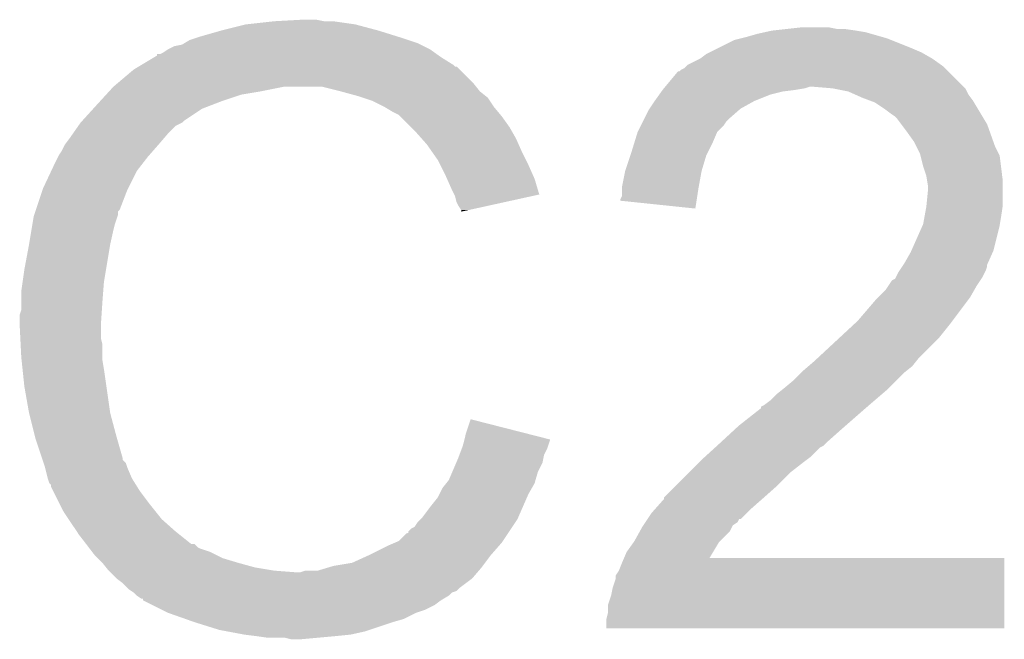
# Model space of a CAD drawing. Extents: x -0.05 to 0.95, y -0.15 to 1.37.
# Tile 19 of 28: x 0.58 to 0.6431, y 0.716 to 0.7557. Entities that reach past the tile are written whole.
import ezdxf

# ---------------------------------------------------------------- set-up
doc = ezdxf.new("R2010")
doc.units = 0
doc.layers.add('ST67W_CLICK_V101_GTO', color=14, linetype='CONTINUOUS')

msp = doc.modelspace()

# ---------------------------------------------------------------- linework, layer by layer
at = {"layer": 'ST67W_CLICK_V101_GTO'}
for points in [[(0.5929, 0.755), (0.5945, 0.7554), (0.603, 0.755), (0.6015, 0.7554)], [(0.5945, 0.7554), (0.5963, 0.7556), (0.6015, 0.7554), (0.6001, 0.7556)], [(0.5963, 0.7556), (0.5981, 0.7557), (0.5995, 0.7556), (0.599, 0.7557)], [(0.5915, 0.7546), (0.5929, 0.755), (0.60428, 0.7546), (0.603, 0.755)], [(0.6266, 0.7546), (0.6273, 0.7548), (0.63525, 0.7546), (0.63455, 0.7548)], [(0.6273, 0.7548), (0.62775, 0.7549), (0.63455, 0.7548), (0.6342, 0.7549)], [(0.62775, 0.7549), (0.6282, 0.755), (0.6342, 0.7549), (0.6336, 0.755)], [(0.6282, 0.755), (0.6291, 0.7551), (0.6336, 0.755), (0.6329, 0.7551)], [(0.6291, 0.7551), (0.63, 0.7552), (0.6324, 0.7551), (0.6319, 0.7552)], [(0.5899, 0.754), (0.5904, 0.7541), (0.6059, 0.754), (0.6057, 0.7541)], [(0.5904, 0.7541), (0.590567, 0.7542), (0.6057, 0.7541), (0.6055, 0.7542)], [(0.590567, 0.7542), (0.5909, 0.7544), (0.6055, 0.7542), (0.6049, 0.7544)], [(0.5909, 0.7544), (0.5912, 0.7545), (0.6049, 0.7544), (0.6046, 0.7545)], [(0.5912, 0.7545), (0.5915, 0.7546), (0.6046, 0.7545), (0.60428, 0.7546)], [(0.6248, 0.7539), (0.6258, 0.7544), (0.6371, 0.7539), (0.63585, 0.7544)], [(0.6258, 0.7544), (0.6262, 0.7545), (0.63585, 0.7544), (0.6356, 0.7545)], [(0.6262, 0.7545), (0.6266, 0.7546), (0.6356, 0.7545), (0.63525, 0.7546)], [(0.5888, 0.753401), (0.588801, 0.7535), (0.606859, 0.753401), (0.60672, 0.7535)], [(0.589, 0.7535), (0.5892, 0.7536), (0.60672, 0.7535), (0.60658, 0.7536)], [(0.5892, 0.7536), (0.5895, 0.7538), (0.60658, 0.7536), (0.6063, 0.7538)], [(0.5895, 0.7538), (0.5899, 0.754), (0.6063, 0.7538), (0.6059, 0.754)], [(0.6236, 0.7532), (0.624, 0.7535), (0.6385, 0.7532), (0.637975, 0.7535)], [(0.624, 0.7535), (0.6242, 0.7536), (0.637975, 0.7535), (0.6378, 0.7536)], [(0.6242, 0.7536), (0.6248, 0.7539), (0.6378, 0.7536), (0.6371, 0.7539)], [(0.587633, 0.7527), (0.5878, 0.7528), (0.6079, 0.7527), (0.6078, 0.7528)], [(0.5878, 0.7528), (0.588633, 0.7533), (0.6078, 0.7528), (0.607, 0.7533)], [(0.588633, 0.7533), (0.5888, 0.753401), (0.607, 0.7533), (0.606859, 0.753401)], [(0.6227, 0.7527), (0.6228, 0.7528), (0.6392, 0.7527), (0.63906, 0.7528)], [(0.6228, 0.7528), (0.6236, 0.7532), (0.63906, 0.7528), (0.6385, 0.7532)], [(0.586236, 0.7516), (0.5873, 0.7525), (0.6091, 0.7516), (0.6082, 0.7525)], [(0.5873, 0.7525), (0.587633, 0.7527), (0.6082, 0.7525), (0.608, 0.7527)], [(0.587633, 0.7527), (0.587633, 0.7527), (0.608, 0.7527), (0.6079, 0.7527)], [(0.621367, 0.7514), (0.6222, 0.7524), (0.6405, 0.7514), (0.6395, 0.7524)], [(0.6223, 0.7524), (0.6224, 0.7525), (0.6395, 0.7524), (0.6394, 0.7525)], [(0.6224, 0.7525), (0.6226, 0.7526), (0.6394, 0.7525), (0.6393, 0.7526)], [(0.6226, 0.7526), (0.6227, 0.7527), (0.6393, 0.7526), (0.6392, 0.7527)], [(0.586, 0.7514), (0.586236, 0.7516), (0.60926, 0.7514), (0.6091, 0.7516)], [(0.585175, 0.7505), (0.585542, 0.7509), (0.593, 0.7505), (0.5942, 0.7509)], [(0.585542, 0.7509), (0.585725, 0.7511), (0.5942, 0.7509), (0.5954, 0.7511)], [(0.585725, 0.7511), (0.586, 0.7514), (0.5954, 0.7511), (0.5969, 0.7514)], [(0.6006, 0.7511), (0.5994, 0.7514), (0.6095, 0.7511), (0.60926, 0.7514)], [(0.6017, 0.7508), (0.6006, 0.7511), (0.609875, 0.7508), (0.6095, 0.7511)], [(0.6207, 0.7505), (0.620986, 0.7509), (0.6271, 0.7505), (0.6281, 0.7509)], [(0.620986, 0.7509), (0.621128, 0.7511), (0.6281, 0.7509), (0.6289, 0.7511)], [(0.621128, 0.7511), (0.6212, 0.7512), (0.6289, 0.7511), (0.6297, 0.7512)], [(0.6212, 0.7512), (0.621283, 0.7513), (0.6297, 0.7512), (0.6303, 0.7513)], [(0.621283, 0.7513), (0.621367, 0.7514), (0.6303, 0.7513), (0.6306, 0.7514)], [(0.621367, 0.7514), (0.621367, 0.7514), (0.6306, 0.7514), (0.6309, 0.7514)], [(0.6321, 0.7513), (0.6309, 0.7514), (0.6406, 0.7513), (0.6405, 0.7514)], [(0.6331, 0.7511), (0.632101, 0.7513), (0.6407, 0.7511), (0.6406, 0.7513)], [(0.63355, 0.7509), (0.6331, 0.7511), (0.6408, 0.7509), (0.6407, 0.7511)], [(0.634, 0.7507), (0.63355, 0.7509), (0.64095, 0.7507), (0.6408, 0.7509)], [(0.5849, 0.7502), (0.585175, 0.7505), (0.59222, 0.7502), (0.593, 0.7505)], [(0.602, 0.7507), (0.6017, 0.7508), (0.61, 0.7507), (0.609875, 0.7508)], [(0.6026, 0.7505), (0.602, 0.7507), (0.610133, 0.7505), (0.61, 0.7507)], [(0.6034, 0.7501), (0.6026, 0.7505), (0.6104, 0.7501), (0.610133, 0.7505)], [(0.620367, 0.75), (0.6207, 0.7505), (0.6262, 0.75), (0.6271, 0.7505)], [(0.634533, 0.7505), (0.634, 0.7507), (0.6411, 0.7505), (0.64095, 0.7507)], [(0.6348, 0.7504), (0.634533, 0.7505), (0.64116, 0.7504), (0.6411, 0.7505)], [(0.6354, 0.75), (0.6348, 0.7504), (0.6414, 0.75), (0.64116, 0.7504)], [(0.583991, 0.7492), (0.584718, 0.75), (0.5905, 0.7492), (0.5917, 0.75)], [(0.584718, 0.75), (0.5849, 0.7502), (0.5917, 0.75), (0.59222, 0.7502)], [(0.6039, 0.7498), (0.6034, 0.7501), (0.61065, 0.7498), (0.6104, 0.7501)], [(0.6043, 0.7496), (0.6039, 0.7498), (0.610817, 0.7496), (0.61065, 0.7498)], [(0.62, 0.7493), (0.6203, 0.7499), (0.6254, 0.7493), (0.626086, 0.7499)], [(0.6203, 0.7499), (0.620367, 0.75), (0.626086, 0.7499), (0.6262, 0.75)], [(0.6358, 0.7497), (0.6354, 0.75), (0.64158, 0.7497), (0.6414, 0.75)], [(0.6361, 0.7495), (0.6358, 0.7497), (0.6417, 0.7495), (0.64158, 0.7497)], [(0.58376, 0.7489), (0.5839, 0.7491), (0.59, 0.7489), (0.5904, 0.7491)], [(0.5839, 0.7491), (0.583991, 0.7492), (0.5904, 0.7491), (0.5905, 0.7492)], [(0.6044, 0.7495), (0.6043, 0.7496), (0.6109, 0.7495), (0.610817, 0.7496)], [(0.6051, 0.7488), (0.6044, 0.7495), (0.6114, 0.7488), (0.6109, 0.7495)], [(0.6198, 0.7489), (0.61995, 0.7492), (0.6251, 0.7489), (0.6253, 0.7492)], [(0.61995, 0.7492), (0.62, 0.7493), (0.6253, 0.7492), (0.6254, 0.7493)], [(0.6362, 0.7494), (0.6361, 0.7495), (0.64176, 0.7494), (0.6417, 0.7495)], [(0.6365, 0.749), (0.6362, 0.7494), (0.642, 0.749), (0.64176, 0.7494)], [(0.6368, 0.7486), (0.6365, 0.749), (0.642143, 0.7486), (0.642, 0.749)], [(0.5832, 0.7481), (0.58341, 0.7484), (0.589243, 0.7481), (0.5895, 0.7484)], [(0.58341, 0.7484), (0.58376, 0.7489), (0.5895, 0.7484), (0.59, 0.7489)], [(0.6053, 0.7486), (0.6051, 0.7488), (0.611514, 0.7486), (0.6114, 0.7488)], [(0.605745, 0.7481), (0.6053, 0.7486), (0.6118, 0.7481), (0.611514, 0.7486)], [(0.619385, 0.7478), (0.6196, 0.7485), (0.6244, 0.7478), (0.6247, 0.7485)], [(0.6196, 0.7485), (0.6198, 0.7489), (0.6247, 0.7485), (0.6251, 0.7489)], [(0.6373, 0.7479), (0.6368, 0.7486), (0.642393, 0.7479), (0.642143, 0.7486)], [(0.5829, 0.7477), (0.5832, 0.7481), (0.5889, 0.7477), (0.589243, 0.7481)], [(0.6061, 0.7477), (0.605745, 0.7481), (0.611978, 0.7477), (0.6118, 0.7481)], [(0.6192, 0.7472), (0.619385, 0.7478), (0.6241, 0.7472), (0.6244, 0.7478)], [(0.63745, 0.7476), (0.6373, 0.7479), (0.6425, 0.7476), (0.642393, 0.7479)], [(0.5825, 0.747), (0.5827, 0.7473), (0.588287, 0.747), (0.58855, 0.7473)], [(0.5827, 0.7473), (0.5829, 0.7477), (0.58855, 0.7473), (0.5889, 0.7477)], [(0.60645, 0.7472), (0.6061, 0.7477), (0.6122, 0.7472), (0.611978, 0.7477)], [(0.6068, 0.7467), (0.60645, 0.7472), (0.61245, 0.7467), (0.6122, 0.7472)], [(0.619133, 0.747), (0.6192, 0.7472), (0.624, 0.747), (0.6241, 0.7472)], [(0.6377, 0.7471), (0.63745, 0.7476), (0.64275, 0.7471), (0.6425, 0.7476)], [(0.582018, 0.746), (0.5823, 0.7466), (0.5875, 0.746), (0.587967, 0.7466)], [(0.5823, 0.7466), (0.58245, 0.7469), (0.587967, 0.7466), (0.5882, 0.7469)], [(0.58245, 0.7469), (0.5825, 0.747), (0.5882, 0.7469), (0.588287, 0.747)], [(0.60695, 0.7464), (0.6068, 0.7467), (0.6126, 0.7464), (0.61245, 0.7467)], [(0.6188, 0.746), (0.619133, 0.747), (0.6237, 0.746), (0.624, 0.747)], [(0.637725, 0.747), (0.6377, 0.7471), (0.6428, 0.747), (0.64275, 0.7471)], [(0.6379, 0.7463), (0.637725, 0.747), (0.642888, 0.7463), (0.6428, 0.747)], [(0.5815, 0.7449), (0.582018, 0.746), (0.58695, 0.7449), (0.5875, 0.746)], [(0.6073, 0.7457), (0.60695, 0.7464), (0.612911, 0.7457), (0.6126, 0.7464)], [(0.6186, 0.745), (0.6188, 0.746), (0.623518, 0.745), (0.6237, 0.746)], [(0.6381, 0.7457), (0.6379, 0.7463), (0.642962, 0.7457), (0.642888, 0.7463)], [(0.607389, 0.7455), (0.6073, 0.7457), (0.613, 0.7455), (0.612911, 0.7457)], [(0.6077, 0.7448), (0.607389, 0.7455), (0.613209, 0.7448), (0.613, 0.7455)], [(0.63815, 0.7454), (0.6381, 0.7457), (0.643, 0.7454), (0.642962, 0.7457)], [(0.6382, 0.7451), (0.63815, 0.7454), (0.643, 0.7451), (0.643, 0.7454)], [(0.581033, 0.7435), (0.581467, 0.7448), (0.5864, 0.7435), (0.5869, 0.7448)], [(0.581467, 0.7448), (0.5815, 0.7449), (0.5869, 0.7448), (0.58695, 0.7449)], [(0.60785, 0.7445), (0.6077, 0.7448), (0.613299, 0.7445), (0.613209, 0.7448)], [(0.6186, 0.7449), (0.6186, 0.745), (0.6235, 0.7449), (0.623518, 0.745)], [(0.6186, 0.7444), (0.6186, 0.7449), (0.623423, 0.7444), (0.6235, 0.7449)], [(0.63811, 0.7438), (0.6382, 0.7447), (0.643, 0.7438), (0.643, 0.7447)], [(0.6382, 0.7447), (0.6382, 0.7451), (0.643, 0.7447), (0.643, 0.7451)], [(0.6079, 0.7444), (0.60785, 0.7445), (0.612845, 0.7444), (0.613299, 0.7445)], [(0.608, 0.744), (0.6079, 0.7444), (0.611025, 0.744), (0.612845, 0.7444)], [(0.6081, 0.7438), (0.608, 0.744), (0.610116, 0.7438), (0.611025, 0.744)], [(0.6185, 0.7442), (0.6186, 0.7444), (0.623392, 0.7442), (0.623423, 0.7444)], [(0.6185, 0.744101), (0.6185, 0.7442), (0.623377, 0.744101), (0.623392, 0.7442)], [(0.623299, 0.7436), (0.6185, 0.744101), (0.623299, 0.7436), (0.623377, 0.744101)], [(0.580933, 0.7432), (0.581, 0.7434), (0.5863, 0.7432), (0.5863, 0.7434)], [(0.581, 0.7434), (0.581033, 0.7435), (0.5863, 0.7434), (0.5864, 0.7435)], [(0.6083, 0.7435), (0.6081, 0.7438), (0.608751, 0.7435), (0.610116, 0.7438)], [(0.6083, 0.743401), (0.6083, 0.7435), (0.6083, 0.743401), (0.608751, 0.7435)], [(0.637991, 0.7431), (0.6381, 0.7437), (0.6429, 0.7431), (0.642986, 0.7437)], [(0.6381, 0.7437), (0.63811, 0.7438), (0.642986, 0.7437), (0.643, 0.7438)], [(0.580817, 0.7426), (0.5809, 0.7431), (0.5861, 0.7426), (0.586267, 0.7431)], [(0.5809, 0.7431), (0.580933, 0.7432), (0.586267, 0.7431), (0.5863, 0.7432)], [(0.6379, 0.7426), (0.637991, 0.7431), (0.642817, 0.7426), (0.6429, 0.7431)], [(0.5806, 0.7413), (0.58075, 0.7422), (0.5858, 0.7413), (0.586, 0.7422)], [(0.58075, 0.7422), (0.580817, 0.7426), (0.586, 0.7422), (0.5861, 0.7426)], [(0.637144, 0.7409), (0.637856, 0.7425), (0.6424, 0.7409), (0.6428, 0.7425)], [(0.637856, 0.7425), (0.6379, 0.7426), (0.6428, 0.7425), (0.642817, 0.7426)], [(0.5803, 0.7397), (0.5806, 0.7413), (0.585533, 0.7397), (0.5858, 0.7413)], [(0.6367, 0.7401), (0.6371, 0.7408), (0.642044, 0.7401), (0.642356, 0.7408)], [(0.6371, 0.7408), (0.637144, 0.7409), (0.642356, 0.7408), (0.6424, 0.7409)], [(0.580186, 0.7389), (0.5803, 0.7397), (0.5854, 0.7389), (0.585533, 0.7397)], [(0.6363, 0.7395), (0.636367, 0.7396), (0.64185, 0.7395), (0.6419, 0.7396)], [(0.636367, 0.7396), (0.636567, 0.7399), (0.6419, 0.7396), (0.642, 0.7399)], [(0.636567, 0.7399), (0.636633, 0.74), (0.642, 0.7399), (0.642, 0.74)], [(0.636633, 0.74), (0.6367, 0.7401), (0.642, 0.74), (0.642044, 0.7401)], [(0.635633, 0.7386), (0.6359, 0.739), (0.6413, 0.7386), (0.641567, 0.739)], [(0.6359, 0.739), (0.6361, 0.7391), (0.641567, 0.739), (0.641633, 0.7391)], [(0.6361, 0.7391), (0.63615, 0.7392), (0.641633, 0.7391), (0.6417, 0.7392)], [(0.63615, 0.7392), (0.6363, 0.7395), (0.6417, 0.7392), (0.64185, 0.7395)], [(0.5801, 0.7383), (0.580186, 0.7389), (0.585354, 0.7383), (0.5854, 0.7389)], [(0.5801, 0.7376), (0.5801, 0.7383), (0.5853, 0.7376), (0.585354, 0.7383)], [(0.635, 0.7379), (0.6355, 0.7384), (0.6409, 0.7379), (0.641186, 0.7384)], [(0.6355, 0.7384), (0.635633, 0.7386), (0.641186, 0.7384), (0.6413, 0.7386)], [(0.6337, 0.7364), (0.6349, 0.7378), (0.639775, 0.7364), (0.640825, 0.7378)], [(0.6349, 0.7378), (0.635, 0.7379), (0.640825, 0.7378), (0.6409, 0.7379)], [(0.58, 0.7368), (0.5801, 0.7371), (0.585247, 0.7368), (0.585267, 0.7371)], [(0.5801, 0.7371), (0.5801, 0.7376), (0.585267, 0.7371), (0.5853, 0.7376)], [(0.58, 0.7361), (0.58, 0.7368), (0.5852, 0.7361), (0.585247, 0.7368)], [(0.633592, 0.7363), (0.6337, 0.7364), (0.6397, 0.7363), (0.639775, 0.7364)], [(0.58004, 0.7353), (0.58, 0.7361), (0.5852, 0.7353), (0.5852, 0.7361)], [(0.632515, 0.7353), (0.633592, 0.7363), (0.6389, 0.7353), (0.6397, 0.7363)], [(0.58006, 0.7349), (0.58004, 0.7353), (0.5853, 0.7349), (0.5852, 0.7353)], [(0.631115, 0.734), (0.632515, 0.7353), (0.6376, 0.734), (0.6389, 0.7353)], [(0.5801, 0.7341), (0.58006, 0.7349), (0.5853, 0.7341), (0.5853, 0.7349)], [(0.580121, 0.7339), (0.5801, 0.7341), (0.5853, 0.7339), (0.5853, 0.7341)], [(0.580184, 0.7333), (0.580121, 0.7339), (0.5854, 0.7333), (0.5853, 0.7339)], [(0.6309, 0.7338), (0.631115, 0.734), (0.63744, 0.7338), (0.6376, 0.734)], [(0.5803, 0.7322), (0.580184, 0.7333), (0.585557, 0.7322), (0.5854, 0.7333)], [(0.6302, 0.7332), (0.63055, 0.7335), (0.636825, 0.7332), (0.6372, 0.7335)], [(0.63055, 0.7335), (0.6309, 0.7338), (0.6372, 0.7335), (0.63744, 0.7338)], [(0.629, 0.7321), (0.6296, 0.7326), (0.6357, 0.7321), (0.6362, 0.7326)], [(0.6296, 0.7326), (0.6301, 0.7331), (0.6362, 0.7326), (0.6367, 0.7331)], [(0.6301, 0.7331), (0.6302, 0.7332), (0.6367, 0.7331), (0.636825, 0.7332)], [(0.5806, 0.7305), (0.5803, 0.7322), (0.5858, 0.7305), (0.585557, 0.7322)], [(0.6285, 0.7317), (0.628875, 0.732), (0.63525, 0.7317), (0.6356, 0.732)], [(0.628875, 0.732), (0.629, 0.7321), (0.6356, 0.732), (0.6357, 0.7321)], [(0.6281, 0.7313), (0.6285, 0.7317), (0.634783, 0.7313), (0.63525, 0.7317)], [(0.6261, 0.7297), (0.627499, 0.7308), (0.632943, 0.7297), (0.6342, 0.7308)], [(0.6275, 0.7308), (0.627501, 0.7309), (0.6342, 0.7308), (0.634317, 0.7309)], [(0.627501, 0.7309), (0.6277, 0.731), (0.634317, 0.7309), (0.634433, 0.731)], [(0.6277, 0.731), (0.6281, 0.7313), (0.634433, 0.731), (0.634783, 0.7313)], [(0.580975, 0.729), (0.5806, 0.7305), (0.5862, 0.729), (0.5858, 0.7305)], [(0.6086, 0.7292), (0.608901, 0.7301), (0.612429, 0.7292), (0.608901, 0.7301)], [(0.625775, 0.7294), (0.6261, 0.7297), (0.6326, 0.7294), (0.632943, 0.7297)], [(0.581, 0.7289), (0.580975, 0.729), (0.586229, 0.7289), (0.5862, 0.729)], [(0.581433, 0.7276), (0.581, 0.7289), (0.5866, 0.7276), (0.586229, 0.7289)], [(0.6085, 0.728799), (0.6086, 0.7292), (0.614, 0.728799), (0.612429, 0.7292)], [(0.624908, 0.7286), (0.625775, 0.7294), (0.6317, 0.7286), (0.6326, 0.7294)], [(0.608175, 0.7278), (0.608325, 0.7282), (0.6136, 0.7278), (0.6138, 0.7282)], [(0.608325, 0.7282), (0.6084, 0.7284), (0.6138, 0.7282), (0.613867, 0.7284)], [(0.6084, 0.7284), (0.6085, 0.728799), (0.613867, 0.7284), (0.614, 0.728799)], [(0.62392, 0.7277), (0.62458, 0.7283), (0.6307, 0.7277), (0.6313, 0.7283)], [(0.62458, 0.7283), (0.62469, 0.7284), (0.6313, 0.7283), (0.6315, 0.7284)], [(0.62469, 0.7284), (0.6248, 0.7285), (0.6315, 0.7284), (0.6316, 0.7285)], [(0.6248, 0.7285), (0.624908, 0.7286), (0.6316, 0.7285), (0.6317, 0.7286)], [(0.581467, 0.7275), (0.581433, 0.7276), (0.5866, 0.7275), (0.5866, 0.7276)], [(0.607971, 0.7273), (0.6081, 0.7276), (0.6135, 0.7273), (0.61356, 0.7276)], [(0.6081, 0.7276), (0.608175, 0.7278), (0.61356, 0.7276), (0.6136, 0.7278)], [(0.6237, 0.7275), (0.62392, 0.7277), (0.630433, 0.7275), (0.6307, 0.7277)], [(0.581533, 0.7273), (0.581467, 0.7275), (0.5868, 0.7273), (0.5866, 0.7275)], [(0.5816, 0.7271), (0.581533, 0.7273), (0.586867, 0.7271), (0.5868, 0.7273)], [(0.581625, 0.727), (0.5816, 0.7271), (0.5869, 0.727), (0.586867, 0.7271)], [(0.5818, 0.7263), (0.581625, 0.727), (0.5872, 0.7263), (0.5869, 0.727)], [(0.607714, 0.7267), (0.607971, 0.7273), (0.6132, 0.7267), (0.6135, 0.7273)], [(0.6229, 0.7267), (0.6236, 0.7274), (0.6294, 0.7267), (0.6303, 0.7274)], [(0.6236, 0.7274), (0.6237, 0.7275), (0.6303, 0.7274), (0.630433, 0.7275)], [(0.5819, 0.726), (0.5818, 0.7263), (0.587387, 0.726), (0.5872, 0.7263)], [(0.6075, 0.7262), (0.607714, 0.7267), (0.613057, 0.7262), (0.6132, 0.7267)], [(0.622, 0.7258), (0.6229, 0.7267), (0.6285, 0.7258), (0.6294, 0.7267)], [(0.582, 0.7259), (0.5819, 0.726), (0.58745, 0.7259), (0.587387, 0.726)], [(0.582, 0.7258), (0.582, 0.7259), (0.587512, 0.7258), (0.58745, 0.7259)], [(0.58215, 0.7255), (0.582, 0.7258), (0.5877, 0.7255), (0.587512, 0.7258)], [(0.6069, 0.7253), (0.6071, 0.7257), (0.6126, 0.7253), (0.612829, 0.7257)], [(0.6071, 0.7257), (0.60734, 0.726), (0.612829, 0.7257), (0.613, 0.726)], [(0.60734, 0.726), (0.6075, 0.7262), (0.613, 0.726), (0.613057, 0.7262)], [(0.6213, 0.7251), (0.622, 0.7258), (0.627713, 0.7251), (0.6285, 0.7258)], [(0.58255, 0.7247), (0.58215, 0.7255), (0.5883, 0.7247), (0.5877, 0.7255)], [(0.6064, 0.7246), (0.6068, 0.7251), (0.612294, 0.7246), (0.612513, 0.7251)], [(0.6068, 0.7251), (0.6069, 0.7253), (0.612513, 0.7251), (0.6126, 0.7253)], [(0.6213, 0.725), (0.6213, 0.7251), (0.6276, 0.725), (0.627713, 0.7251)], [(0.5828, 0.7242), (0.58255, 0.7247), (0.5887, 0.7242), (0.5883, 0.7247)], [(0.6058, 0.7238), (0.6064, 0.7246), (0.611944, 0.7238), (0.612294, 0.7246)], [(0.620678, 0.7243), (0.6213, 0.725), (0.6268, 0.7243), (0.6276, 0.725)], [(0.583133, 0.7237), (0.5828, 0.7242), (0.5891, 0.7237), (0.5887, 0.7242)], [(0.6057, 0.7237), (0.6058, 0.7238), (0.6119, 0.7237), (0.611944, 0.7238)], [(0.620233, 0.7237), (0.6205, 0.7241), (0.6262, 0.7237), (0.6266, 0.7241)], [(0.6205, 0.7241), (0.620678, 0.7243), (0.6266, 0.7241), (0.6268, 0.7243)], [(0.583667, 0.7229), (0.583133, 0.7237), (0.59, 0.7229), (0.5891, 0.7237)], [(0.6051, 0.7231), (0.6053, 0.7232), (0.6115, 0.7231), (0.611567, 0.7232)], [(0.6053, 0.7232), (0.6055, 0.7235), (0.611567, 0.7232), (0.611767, 0.7235)], [(0.6055, 0.7235), (0.6057, 0.7237), (0.611767, 0.7235), (0.6119, 0.7237)], [(0.619733, 0.7229), (0.6199, 0.7232), (0.6255, 0.7229), (0.62565, 0.7232)], [(0.6199, 0.7232), (0.619966, 0.7233), (0.62565, 0.7232), (0.6257, 0.7233)], [(0.619966, 0.7233), (0.6201, 0.7235), (0.6257, 0.7233), (0.626, 0.7235)], [(0.6201, 0.7235), (0.620233, 0.723699), (0.626, 0.7235), (0.6261, 0.723699)], [(0.620233, 0.723699), (0.620233, 0.7237), (0.6261, 0.723699), (0.6262, 0.7237)], [(0.5838, 0.7227), (0.583667, 0.7229), (0.59025, 0.7227), (0.59, 0.7229)], [(0.584262, 0.7221), (0.5838, 0.7227), (0.591, 0.7221), (0.59025, 0.7227)], [(0.6043, 0.7223), (0.6048, 0.7228), (0.610967, 0.7223), (0.6113, 0.7228)], [(0.6048, 0.7228), (0.6049, 0.722801), (0.6113, 0.7228), (0.611301, 0.722801)], [(0.6049, 0.7229), (0.6051, 0.7231), (0.611367, 0.7229), (0.6115, 0.7231)], [(0.6049, 0.722801), (0.6049, 0.7229), (0.611301, 0.722801), (0.611367, 0.7229)], [(0.6194, 0.7223), (0.619733, 0.7229), (0.6249, 0.7223), (0.6255, 0.7229)], [(0.584415, 0.7219), (0.584262, 0.7221), (0.5914, 0.7219), (0.5912, 0.7221)], [(0.584262, 0.7221), (0.584262, 0.7221), (0.5912, 0.7221), (0.591, 0.7221)], [(0.584492, 0.7218), (0.584415, 0.7219), (0.5916, 0.7218), (0.5914, 0.7219)], [(0.6024, 0.7214), (0.6036, 0.722), (0.6102, 0.7214), (0.610725, 0.722)], [(0.6036, 0.722), (0.604066, 0.7222), (0.610725, 0.722), (0.6109, 0.7222)], [(0.604066, 0.7222), (0.6043, 0.7223), (0.6109, 0.7222), (0.610967, 0.7223)], [(0.6189, 0.7216), (0.619329, 0.7222), (0.624441, 0.7216), (0.6248, 0.7222)], [(0.619329, 0.7222), (0.6194, 0.7223), (0.6248, 0.7222), (0.6249, 0.7223)], [(0.584646, 0.7216), (0.584492, 0.7218), (0.5922, 0.7216), (0.5916, 0.7218)], [(0.5848, 0.7214), (0.584646, 0.7216), (0.5926, 0.7214), (0.5922, 0.7216)], [(0.585, 0.7212), (0.5848, 0.7214), (0.593, 0.7212), (0.5926, 0.7214)], [(0.6013, 0.7209), (0.6024, 0.7214), (0.609825, 0.7209), (0.6102, 0.7214)], [(0.618729, 0.7212), (0.6189, 0.7216), (0.624202, 0.7212), (0.624441, 0.7216)], [(0.5853, 0.7209), (0.585, 0.7212), (0.594, 0.7209), (0.593, 0.7212)], [(0.58554, 0.7206), (0.5853, 0.7209), (0.5951, 0.7206), (0.594, 0.7209)], [(0.599767, 0.7206), (0.6001, 0.7207), (0.6096, 0.7206), (0.609675, 0.7207)], [(0.6001, 0.7207), (0.6013, 0.7209), (0.609675, 0.7207), (0.609825, 0.7209)], [(0.6184, 0.7204), (0.6186, 0.7209), (0.6431, 0.7204), (0.6431, 0.7209)], [(0.6186, 0.7209), (0.618728, 0.721199), (0.6431, 0.7209), (0.6431, 0.721199)], [(0.618728, 0.721199), (0.618729, 0.7212), (0.6431, 0.721199), (0.624202, 0.7212)], [(0.5857, 0.7204), (0.58554, 0.7206), (0.596299, 0.7204), (0.5951, 0.7206)], [(0.5858, 0.7203), (0.5857, 0.7204), (0.5976, 0.7203), (0.5963, 0.7204)], [(0.5857, 0.7204), (0.5857, 0.7204), (0.5963, 0.7204), (0.596299, 0.7204)], [(0.5862, 0.7199), (0.5858, 0.7203), (0.609, 0.7199), (0.609343, 0.7203)], [(0.598, 0.7203), (0.5983, 0.7204), (0.609343, 0.7203), (0.609429, 0.7204)], [(0.5991, 0.7204), (0.599767, 0.7206), (0.609429, 0.7204), (0.6096, 0.7206)], [(0.6182, 0.7201), (0.6184, 0.7204), (0.6431, 0.7201), (0.6431, 0.7204)], [(0.6182, 0.7199), (0.6182, 0.7201), (0.6431, 0.7199), (0.6431, 0.7201)], [(0.5866, 0.7196), (0.5862, 0.7199), (0.6086, 0.7196), (0.609, 0.7199)], [(0.5869, 0.7193), (0.5866, 0.7196), (0.6082, 0.7193), (0.6086, 0.7196)], [(0.618, 0.7193), (0.6182, 0.7199), (0.6431, 0.7193), (0.6431, 0.7199)], [(0.587, 0.7192), (0.5869, 0.7193), (0.6081, 0.7192), (0.6082, 0.7193)], [(0.58715, 0.7191), (0.587, 0.7192), (0.608, 0.7191), (0.6081, 0.7192)], [(0.5873, 0.719), (0.58715, 0.7191), (0.6077, 0.719), (0.608, 0.7191)], [(0.5875, 0.7188), (0.5873, 0.719), (0.6075, 0.7188), (0.6077, 0.719)], [(0.5878, 0.7186), (0.5875, 0.7188), (0.607167, 0.7186), (0.6075, 0.7188)], [(0.6177, 0.7182), (0.6179, 0.7188), (0.643099, 0.7182), (0.6431, 0.7188)], [(0.6179, 0.7188), (0.618, 0.7193), (0.6431, 0.7188), (0.6431, 0.7193)], [(0.5879, 0.718501), (0.587899, 0.7186), (0.607001, 0.718501), (0.607167, 0.7186)], [(0.587901, 0.7185), (0.5879, 0.718501), (0.607, 0.7185), (0.607001, 0.718501)], [(0.588501, 0.7182), (0.587901, 0.7185), (0.6066, 0.7182), (0.607, 0.7185)], [(0.5891, 0.7179), (0.588501, 0.7182), (0.606, 0.7179), (0.6066, 0.7182)], [(0.6177, 0.7177), (0.6177, 0.7182), (0.643099, 0.7177), (0.643099, 0.7182)], [(0.5895, 0.7177), (0.5891, 0.7179), (0.6054, 0.7177), (0.606, 0.7179)], [(0.590634, 0.7173), (0.5895, 0.7177), (0.6046, 0.7173), (0.6054, 0.7177)], [(0.6176, 0.7173), (0.6177, 0.7177), (0.643099, 0.7173), (0.643099, 0.7177)], [(0.5912, 0.7171), (0.590634, 0.7173), (0.6039, 0.7171), (0.6046, 0.7173)], [(0.5928, 0.7166), (0.5912, 0.7171), (0.6024, 0.7166), (0.6039, 0.7171)], [(0.6176, 0.716701), (0.6176, 0.7173), (0.643099, 0.716701), (0.643099, 0.7173)], [(0.593333, 0.7165), (0.5928, 0.7166), (0.6021, 0.7165), (0.6024, 0.7166)], [(0.5944, 0.7163), (0.593333, 0.7165), (0.6012, 0.7163), (0.6021, 0.7165)], [(0.5952, 0.7162), (0.5944, 0.7163), (0.6002, 0.7162), (0.6012, 0.7163)], [(0.5959, 0.7161), (0.5952, 0.7162), (0.5991, 0.7161), (0.6002, 0.7162)], [(0.643099, 0.7167), (0.6176, 0.716701), (0.643099, 0.7167), (0.643099, 0.716701)], [(0.5974, 0.716), (0.597, 0.7161), (0.598, 0.716), (0.5991, 0.7161)]]:
    msp.add_solid(points, dxfattribs=at)

doc.saveas('drawing.dxf')
